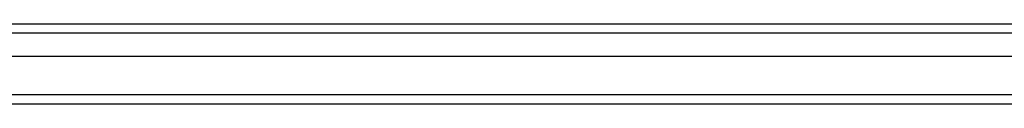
# Model space of a CAD drawing. Header units: inches. Extents: x 17 to 428, y 46 to 203.
# Tile 40 of 110: x 201.008 to 211.635, y 111.273 to 112.139. Entities that reach past the tile are written whole.
import ezdxf

# ---------------------------------------------------------------- set-up
doc = ezdxf.new("R2010")
doc.units = ezdxf.units.IN
doc.header["$MEASUREMENT"] = 0
doc.layers.add('Visible Edges(ANSI)', color=7, linetype='Continuous', lineweight=25)
doc.layers.add('Visible Tangent Edges(ANSI)', color=7, linetype='Continuous', lineweight=25)

msp = doc.modelspace()

# ---------------------------------------------------------------- linework, layer by layer
at = {"layer": 'Visible Edges(ANSI)'}
for p, q in [((191.789, 112.139), (231.994, 112.139)), ((232.183, 111.785), (191.6, 111.785)), ((232.792, 111.273), (191.758, 111.273))]:
    msp.add_line(p, q, dxfattribs=at)
at = {"layer": 'Visible Tangent Edges(ANSI)'}
for p, q in [((232.124, 112.04), (191.659, 112.04)), ((232.792, 111.372), (190.99, 111.372))]:
    msp.add_line(p, q, dxfattribs=at)

doc.saveas('drawing.dxf')
